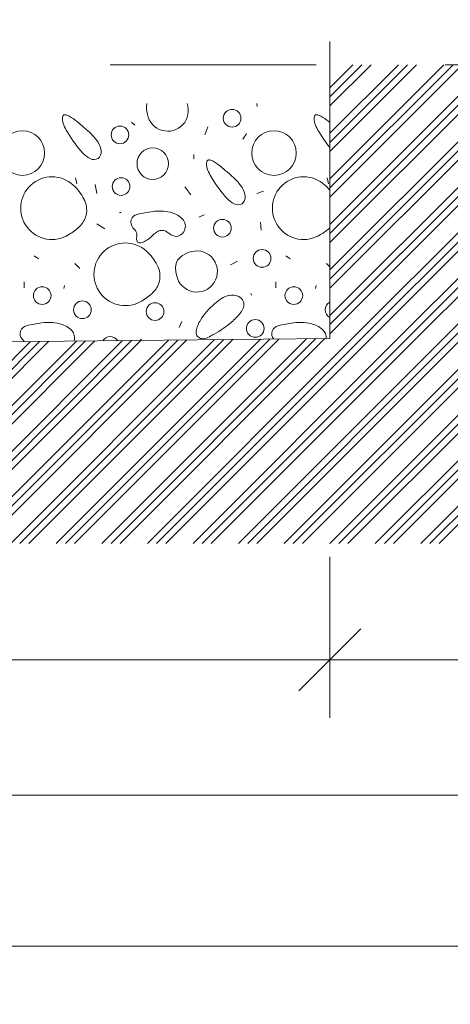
# Model space of a CAD drawing. Header units: millimetres. Extents: x -479461597 to -478645968, y -1101060132 to -1100898045.
# Tile 43 of 145: x -479160580 to -479158910, y -1101054669 to -1101050849. Entities that reach past the tile are written whole.
import ezdxf

# ---------------------------------------------------------------- set-up
doc = ezdxf.new("R2010")
doc.units = ezdxf.units.MM
doc.header["$MEASUREMENT"] = 0
doc.linetypes.add('Wipeout_Contour', pattern=[1000, 0, -1000])
doc.linetypes.add('Čárkovaná L', pattern=[1300, 800, -500])
doc.layers.add('Bourané_2D prvky - vyplně', color=7, linetype='Continuous')
doc.layers.add('Bourané_Kóty - SP', color=7, linetype='Continuous')
for name, color, linetype, lineweight, true_color in [('Bourané_2D prvky - vyplně_Pero_č.__40', 7, 'Continuous', 13, 0xc9ca94), ('Bourané_Konstrukce - základy výkop_Pero_č.__109', 7, 'Continuous', 13, 0x6da3d7), ('Bourané_Kóty - SP_Pero_č.__25', 7, 'Continuous', 13, 0x1a4f6e), ('Bourané_Kóty - SP_Pero_č.__45', 7, 'Continuous', 13, 0x1a4f6e), ('Bourané_Kóty - SP_Pero_č.__85', 7, 'Continuous', 13, 0x1a4f6e), ('Situace - terén HTU_Pero_č.__186', 7, 'Continuous', 20, 0x7b0011)]:
    doc.layers.add(name, color=color, linetype=linetype, lineweight=lineweight, true_color=true_color)
doc.layers.add('Legenda_Pero_č.__6', color=7, linetype='Continuous', lineweight=20)
doc.styles.add('GENERATED_STYLE_5', font='txt')
doc.dimstyles.new('GENERATED_STYLE__1', dxfattribs={"dimtxt": 275, "dimasz": 228, "dimexe": 0.18, "dimexo": 400, "dimgap": 0.09, "dimtad": 1, "dimtih": 1, "dimtoh": 1, "dimdec": 0, "dimzin": 0, "dimdsep": 46, "dimtxsty": 'GENERATED_STYLE_5', "dimblk": 'ARROWHEAD_6', "dimblk1": 'ARROWHEAD_6', "dimblk2": 'ARROWHEAD_6', "dimcen": 0.09, "dimclrd": 256, "dimclre": 256, "dimclrt": 256, "dimazin": 0, "dimtfac": 1, "dimtdec": 4, "dimtmove": 0, "dimatfit": 3, "dimfxl": 1, "dimtolj": 1, "dimtzin": 0, "dimarcsym": 0})
pattern_1 = [(45, (-479162629.75, -1101050723.36), (-88.38835, 88.38835), []), (45, (-479162647.43, -1101050705.68), (-88.38835, 88.38835), []), (45, (-479162665.1, -1101050688), (-88.38835, 88.38835), [])]

# ---------------------------------------------------------------- blocks, each defined once
blk = doc.blocks.new('*X11', base_point=(-479162629.7, -1101050723.4))
at = {"layer": 'Bourané_2D prvky - vyplně_Pero_č.__40', "color": 9, "linetype": 'Continuous', "lineweight": 13, "true_color": 0xc9ca94}
for p, q in [((-479159659, -1101051185.2), (-479159660.5, -1101051173.4)), ((-479160146.1, -1101051246), (-479160134.2, -1101051257.9)), ((-479159850, -1101051265), (-479159861.9, -1101051295.8)), ((-479159715, -1101051312.3), (-479159700.8, -1101051291)), ((-479159904.5, -1101051371.6), (-479159904.5, -1101051388.1)), ((-479160364, -1101051461.6), (-479160359.3, -1101051485.2)), ((-479159387.7, -1101051461.6), (-479159382.9, -1101051485.2)), ((-479160288.2, -1101051487.6), (-479160281.1, -1101051523.1)), ((-479159916.3, -1101051527.9), (-479159940, -1101051497.1)), ((-479159634, -1101051513.7), (-479159660.1, -1101051523.1)), ((-479160193.5, -1101051596.6), (-479160186.4, -1101051596.6)), ((-479159885.5, -1101051615.5), (-479159864.2, -1101051606)), ((-479160281.4, -1101051640.9), (-479160250.6, -1101051659.9)), ((-479159645.6, -1101051634.2), (-479159643.3, -1101051665)), ((-479160524.4, -1101051765.2), (-479160507.6, -1101051776)), ((-479159548.1, -1101051765.2), (-479159531.3, -1101051776)), ((-479160366.4, -1101051794.7), (-479160347.4, -1101051813.6)), ((-479159735.9, -1101051785.6), (-479159762, -1101051799.8)), ((-479159390, -1101051794.7), (-479159377.5, -1101051807.2)), ((-479160563, -1101051889.4), (-479160563, -1101051865.7)), ((-479160409, -1101051891.8), (-479160406.6, -1101051879.9)), ((-479159586.6, -1101051889.4), (-479159586.6, -1101051865.7)), ((-479159432.7, -1101051891.8), (-479159430.3, -1101051879.9)), ((-479159681.4, -1101051917.8), (-479159683.8, -1101051910.7)), ((-479159951.9, -1101052019.7), (-479159961.3, -1101052043.4)), ((-479160112.9, -1101052088.4), (-479160102.5, -1101052093))]:
    blk.add_line(p, q, dxfattribs=at)
for centre, radius in [((-479159756.3, -1101051231.1), 34.3), ((-479160570.1, -1101051366.1), 86.5), ((-479160191.3, -1101051295.5), 34.3), ((-479159593.8, -1101051366.1), 86.5), ((-479160064.1, -1101051407.1), 61.2), ((-479160187.1, -1101051495.9), 34.3), ((-479159794.1, -1101051657.6), 34.3), ((-479159640, -1101051775), 34.3), ((-479160493.2, -1101051919.3), 34.3), ((-479159516.9, -1101051919.3), 34.3), ((-479160337.1, -1101051974.2), 34.3), ((-479160055.4, -1101051981.2), 34.3), ((-479159666.5, -1101052046.7), 34.3)]:
    blk.add_circle(centre, radius, dxfattribs=at)
for centre, radius, start, end in [((-479160028.1, -1101051187.1), 60.4, 166.8265, 183.2347), ((-479159948.6, -1101051182.7), 140, 183.2095, 193.7302), ((-479160006, -1101051201.4), 79.9, 190.4282, 20.57), ((-479160379.5, -1101051232.8), 35.1, 166.9916, 187.7906), ((-479160334.6, -1101051228.6), 80.1, 186.4296, 206.157), ((-479160401.6, -1101051228), 12.4, 144.5812, 165.7924), ((-479160405.2, -1101051225.6), 8.15, 116.4425, 143.7464), ((-479160404.6, -1101051227.1), 9.77, 91.5878, 115.1953), ((-479160404.4, -1101051235.2), 17.9, 76.2622, 91.634), ((-479160411.9, -1101051263.6), 47.3, 60.0923, 75.5611), ((-479160489.6, -1101051399.7), 203.9, 49.777, 60.2392), ((-479160945.2, -1101051965.3), 930.2, 47.9748, 50.8493), ((-479159403.1, -1101051232.8), 35.1, 166.9916, 187.7906), ((-479159358.3, -1101051228.6), 80.1, 186.4296, 206.157), ((-479159425.3, -1101051228), 12.4, 144.5812, 165.7924), ((-479159428.8, -1101051225.6), 8.15, 116.4425, 143.7464), ((-479159428.3, -1101051227.1), 9.77, 91.5878, 115.1953), ((-479159428.1, -1101051235.2), 17.9, 76.2622, 91.634), ((-479159435.6, -1101051263.6), 47.3, 60.0923, 75.5611), ((-479159513.2, -1101051399.7), 203.9, 49.777, 60.2392), ((-479159968.9, -1101051965.3), 930.2, 50.5273, 50.8493), ((-479160200.3, -1101051161.8), 230.1, 206.3304, 213.6244), ((-479160463.6, -1101051449.8), 225.2, 33.8343, 51.1866), ((-479159223.9, -1101051161.8), 230.1, 206.3304, 213.6244), ((-479160003.4, -1101051061.3), 450.4, 210.4057, 222.5965), ((-479159027.1, -1101051061.3), 450.4, 210.4057, 218.9192), ((-479160343.5, -1101051367.9), 79.8, 6.3813, 32.9796), ((-479160294, -1101051362.6), 30, 305.4921, 6.9034), ((-479160261.6, -1101051299.2), 99.3, 222.3712, 243.0633), ((-479160292.3, -1101051360.1), 31.2, 242.6052, 300.2402), ((-479159843, -1101051403.5), 12.4, 144.5812, 165.7924), ((-479159846.5, -1101051401.2), 8.15, 116.4425, 143.7464), ((-479159846, -1101051402.7), 9.77, 91.5878, 115.1953), ((-479159845.8, -1101051410.8), 17.9, 76.2622, 91.634), ((-479159853.3, -1101051439.2), 47.3, 60.0923, 75.5611), ((-479159930.9, -1101051575.2), 203.9, 49.777, 60.2392), ((-479159820.8, -1101051408.4), 35.1, 166.9916, 187.7906), ((-479159776, -1101051404.2), 80.1, 186.4296, 206.157), ((-479160386.6, -1101052140.9), 930.2, 47.9748, 50.8493), ((-479160455, -1101051579.9), 121.6, 47.4454, 302.6151), ((-479159641.6, -1101051337.4), 230.1, 206.3304, 213.6244), ((-479159444.8, -1101051236.9), 450.4, 210.4057, 222.5965), ((-479159905, -1101051625.4), 225.2, 33.8343, 51.1866), ((-479159478.6, -1101051579.9), 121.6, 47.4454, 302.6151), ((-479160509.1, -1101051637.9), 201, 27.7394, 47.2569), ((-479159784.9, -1101051543.4), 79.8, 6.3813, 32.9796), ((-479159532.8, -1101051637.9), 201, 39.416, 47.2569), ((-479160413, -1101051587.6), 92.5, 347.7666, 27.8507), ((-479159703, -1101051474.8), 99.3, 222.3712, 243.0633), ((-479159735.4, -1101051538.2), 30, 305.4921, 6.9034), ((-479159733.6, -1101051535.7), 31.2, 242.6052, 300.2402), ((-479160415.7, -1101051582.2), 96.3, 314.7779, 344.9961), ((-479160117.4, -1101051634.7), 31.5, 102.3324, 221.6658), ((-479160009.2, -1101052066.7), 476.8, 96.6259, 103.9434), ((-479160037.7, -1101051772.1), 181.1, 76.9848, 98.4191), ((-479160026.1, -1101051711.3), 119.2, 60.5831, 75.8236), ((-479160000.8, -1101051668.9), 69.8, 37.6475, 61.5974), ((-479159978.1, -1101051650), 40.4, 327.0376, 36.1209), ((-479160488.9, -1101051508.6), 200.1, 299.8029, 314.8134), ((-479160207.2, -1101051722.1), 93.8, 36.3442, 45.0506), ((-479160155.7, -1101051684), 29.8, 9.2485, 36.0448), ((-479160026, -1101051705.3), 39.5, 96.3875, 125.8548), ((-479160028.7, -1101051697.5), 31.5, 62.2902, 93.1672), ((-479159512.6, -1101051508.6), 200.1, 299.8029, 312.4275), ((-479160081.8, -1101051697.1), 45.1, 172.1101, 189.0874), ((-479160177.7, -1101051684.4), 51.7, 352.8034, 5.8388), ((-479160111.4, -1101051701.6), 15.1, 189.971, 219.9454), ((-479160156.5, -1101051596.2), 128.1, 295.4669, 314.5735), ((-479159958.6, -1101051801.8), 157.3, 125.1766, 133.3696), ((-479160057.4, -1101051750.5), 91.8, 52.6959, 61.7729), ((-479159939.9, -1101051595.3), 102.9, 232.9934, 240.456), ((-479159973.3, -1101051653.7), 35.6, 240.8322, 267.0065), ((-479159974.9, -1101051653.5), 35.8, 269.5174, 328.7918), ((-479160170.7, -1101051836.5), 121.6, 47.4454, 302.6151), ((-479160115.1, -1101051704), 10.8, 222.4728, 257.5463), ((-479160113.7, -1101051696.4), 18.5, 258.5237, 281.5295), ((-479160117.6, -1101051674.8), 40.5, 280.7953, 293.5363), ((-479160224.9, -1101051894.5), 201, 27.7394, 47.2569), ((-479159893.3, -1101051825.7), 79.9, 190.4282, 104.6294), ((-479159918.7, -1101051813.1), 57.9, 120.7918, 156.6671), ((-479159876.2, -1101051883.8), 140.5, 105.3821, 120.9077), ((-479160128.8, -1101051844.2), 92.5, 347.7666, 27.8507), ((-479159915.4, -1101051811.4), 60.4, 159.3574, 183.2347), ((-479159835.9, -1101051807), 140, 183.2095, 193.7302), ((-479160131.4, -1101051838.9), 96.3, 314.7779, 344.9961), ((-479160204.6, -1101051765.3), 200.1, 299.8029, 314.8134), ((-479159685.5, -1101052104.6), 207.1, 122.8427, 132.3696), ((-479159750.8, -1101052003.2), 86.5, 100.496, 122.8825), ((-479159755.5, -1101051977.6), 60.4, 68.6646, 100.5486), ((-479159746.7, -1101051955.3), 36.5, 19.3509, 68.7902), ((-479159658.5, -1101052150.7), 259.5, 129.9016, 148.2696), ((-479159777.5, -1101051943.1), 68.8, 321.4678, 341.1053), ((-479159746.9, -1101051954.1), 36.2, 341.8983, 17.4009), ((-479159360.8, -1101051974.2), 34.3, 119.3062, 240.6938), ((-479159920.7, -1101051831.3), 250.4, 310.4067, 321.8671), ((-479160547.2, -1101052067), 31.5, 102.3324, 221.6658), ((-479160439.1, -1101052499), 476.8, 96.6259, 103.9434), ((-479160467.6, -1101052204.4), 181.1, 76.9848, 98.4191), ((-479160449.2, -1101052126.7), 101.2, 48.7194, 77.2156), ((-479159788.8, -1101052072.5), 107.6, 147.1941, 171.5945), ((-479160021.3, -1101051711.1), 407.2, 298.7034, 310.2276), ((-479159570.9, -1101052067), 31.5, 102.3324, 221.5493), ((-479159462.8, -1101052499), 476.8, 96.6259, 103.9434), ((-479159491.3, -1101052204.4), 181.1, 76.9848, 98.4191), ((-479159472.9, -1101052126.7), 101.2, 48.7194, 77.2156), ((-479160410.2, -1101052082.9), 42.5, 349.4857, 49.2414), ((-479160229.4, -1101052112.7), 34.3, 33.0935, 148.0524), ((-479159864.1, -1101052061.4), 31.5, 171.5409, 204.3302), ((-479159873.4, -1101052063.8), 22.1, 208.5693, 254.5479), ((-479159869.5, -1101052048.9), 37.6, 254.8791, 291.2132), ((-479159903.5, -1101051960.6), 132.1, 291.1304, 302.0672), ((-479158340.9, -1101054644), 2973.1, 119.9631, 120.1316), ((-479159433.9, -1101052082.9), 42.5, 355.9441, 49.2414), ((-479160640.7, -1101052157.6), 98.6, 37.47, 44.9083), ((-479160406.3, -1101052083.3), 38.7, 341.3242, 349.044)]:
    blk.add_arc(centre, radius, start, end, dxfattribs=at)
blk = doc.blocks.new('výplň_1_2', base_point=(-479162629.7, -1101050723.4))
at = {"color": 254, "linetype": 'Wipeout_Contour', "lineweight": 0, "ltscale": 19212835833.5994}
blk.add_wipeout([(-479190180.3, -1101051973.3), (-479187635.7, -1101052051.1), (-479187534.4, -1101052419.4), (-479187301.9, -1101052419.4), (-479187215.9, -1101052173.6), (-479174655, -1101051973.2), (-479161179.3, -1101052108), (-479161076.7, -1101052481), (-479160782.4, -1101052481), (-479160677.3, -1101052098.7), (-479159377.5, -1101052085.7), (-479159377.5, -1101051173.4), (-479187977.8, -1101051173.4), (-479187977.8, -1101051531.3), (-479187619.3, -1101051889.8), (-479190178.2, -1101051889.8)], dxfattribs=at).dxf.layer = 'Bourané_2D prvky - vyplně'
at = {"layer": 'Bourané_2D prvky - vyplně_Pero_č.__40', "color": 9, "linetype": 'Continuous', "lineweight": 13, "true_color": 0xc9ca94}
blk.add_blockref('*X11', (-479162629.7, -1101050723.4), dxfattribs=at)
blk = doc.blocks.new('*D35', base_point=(-479162629.7, -1101050723.4))
at = {"layer": 'Bourané_Kóty - SP_Pero_č.__45', "color": 146, "linetype": 'Continuous', "lineweight": 13, "true_color": 0x1a4f6e}
for p, q in [((-479190009.8, -1101053737.6), (-479190249.8, -1101053977.6)), ((-479148478.4, -1101053977.6), (-479148238.4, -1101053737.6))]:
    blk.add_line(p, q, dxfattribs=at)
at = {"layer": 'Bourané_Kóty - SP_Pero_č.__85', "color": 146, "linetype": 'Continuous', "lineweight": 13, "true_color": 0x1a4f6e}
for p, q in [((-479190129.8, -1101054082.6), (-479190129.8, -1101053457.6)), ((-479148358.4, -1101054082.6), (-479148358.4, -1101053457.6)), ((-479190309.8, -1101053857.6), (-479190129.8, -1101053857.6)), ((-479190129.8, -1101053857.6), (-479148358.4, -1101053857.6)), ((-479148358.4, -1101053857.6), (-479148178.4, -1101053857.6))]:
    blk.add_line(p, q, dxfattribs=at)
at = {"layer": 'Bourané_Kóty - SP_Pero_č.__25', "color": 146, "lineweight": 13, "true_color": 0x1a4f6e, "insert": (-479169728.1, -1101053802.6), "char_height": 275, "attachment_point": 7, "style": 'GENERATED_STYLE_5'}
blk.add_mtext('\\A1;{\\pql;\\fArial Narrow|b0|i0|c238|p34;41\xa0771}', dxfattribs=at)
blk = doc.blocks.new('ARROWHEAD_6')
at = {"color": 0, "linetype": 'Continuous', "lineweight": 0}
for p, q in [((-0.5, -0.5), (0.5, 0.5)), ((0, 0), (-1, 0))]:
    blk.add_line(p, q, dxfattribs=at)
blk = doc.blocks.new('*D43', base_point=(-479162629.7, -1101050723.4))
at = {"layer": 'Bourané_Kóty - SP_Pero_č.__45', "color": 146, "linetype": 'Continuous', "lineweight": 13, "true_color": 0x1a4f6e}
for p, q in [((-479168709.7, -1101054324.1), (-479168949.7, -1101054564.1)), ((-479162509.8, -1101054324.1), (-479162749.8, -1101054564.1))]:
    blk.add_line(p, q, dxfattribs=at)
at = {"layer": 'Bourané_Kóty - SP_Pero_č.__85', "color": 146, "linetype": 'Continuous', "lineweight": 13, "true_color": 0x1a4f6e}
for p, q in [((-479162629.8, -1101054669.1), (-479162629.8, -1101054044.1)), ((-479168829.7, -1101054444.1), (-479162629.8, -1101054444.1)), ((-479162629.8, -1101054444.1), (-479148358.4, -1101054444.1))]:
    blk.add_line(p, q, dxfattribs=at)
at = {"layer": 'Bourané_Kóty - SP_Pero_č.__25', "color": 146, "lineweight": 13, "true_color": 0x1a4f6e, "insert": (-479166125.8, -1101054389.1), "char_height": 275, "attachment_point": 7, "style": 'GENERATED_STYLE_5'}
blk.add_mtext('\\A1;{\\pql;\\fArial Narrow|b0|i0|c238|p34;6\xa0200}', dxfattribs=at)
blk = doc.blocks.new('*D44', base_point=(-479162629.7, -1101050723.4))
at = {"layer": 'Bourané_Kóty - SP_Pero_č.__45', "color": 146, "linetype": 'Continuous', "lineweight": 13, "true_color": 0x1a4f6e}
for p, q in [((-479162509.8, -1101054324.1), (-479162749.8, -1101054564.1)), ((-479148478.4, -1101054564.1), (-479148238.4, -1101054324.1))]:
    blk.add_line(p, q, dxfattribs=at)
at = {"layer": 'Bourané_Kóty - SP_Pero_č.__85', "color": 146, "linetype": 'Continuous', "lineweight": 13, "true_color": 0x1a4f6e}
for p, q in [((-479148358.4, -1101054669.1), (-479148358.4, -1101054044.1)), ((-479162629.8, -1101054444.1), (-479148358.4, -1101054444.1)), ((-479148358.4, -1101054444.1), (-479148178.4, -1101054444.1))]:
    blk.add_line(p, q, dxfattribs=at)
at = {"layer": 'Bourané_Kóty - SP_Pero_č.__25', "color": 146, "lineweight": 13, "true_color": 0x1a4f6e, "insert": (-479155978.1, -1101054389.1), "char_height": 275, "attachment_point": 7, "style": 'GENERATED_STYLE_5'}
blk.add_mtext('\\A1;{\\pql;\\fArial Narrow|b0|i0|c238|p34;14\xa0271}', dxfattribs=at)
blk = doc.blocks.new('*D46', base_point=(-479162629.7, -1101050723.4))
at = {"layer": 'Bourané_Kóty - SP_Pero_č.__45', "color": 146, "linetype": 'Continuous', "lineweight": 13, "true_color": 0x1a4f6e}
for p, q in [((-479190009.8, -1101053212.2), (-479190249.8, -1101053452.2)), ((-479159257.5, -1101053212.2), (-479159497.5, -1101053452.2))]:
    blk.add_line(p, q, dxfattribs=at)
at = {"layer": 'Bourané_Kóty - SP_Pero_č.__85', "color": 146, "linetype": 'Continuous', "lineweight": 13, "true_color": 0x1a4f6e}
for p, q in [((-479190129.8, -1101053557.2), (-479190129.8, -1101052932.2)), ((-479159377.5, -1101053557.2), (-479159377.5, -1101052932.2)), ((-479190129.8, -1101053332.2), (-479159377.5, -1101053332.2))]:
    blk.add_line(p, q, dxfattribs=at)
at = {"layer": 'Bourané_Kóty - SP_Pero_č.__25', "color": 146, "lineweight": 13, "true_color": 0x1a4f6e, "insert": (-479175237.7, -1101053277.2), "char_height": 275, "attachment_point": 7, "style": 'GENERATED_STYLE_5'}
blk.add_mtext('\\A1;{\\pql;\\fArial Narrow|b0|i0|c238|p34;30\xa0752}', dxfattribs=at)
blk = doc.blocks.new('*D47', base_point=(-479162629.7, -1101050723.4))
at = {"layer": 'Bourané_Kóty - SP_Pero_č.__45', "color": 146, "linetype": 'Continuous', "lineweight": 13, "true_color": 0x1a4f6e}
for p, q in [((-479159257.5, -1101053212.2), (-479159497.5, -1101053452.2)), ((-479148478.4, -1101053452.2), (-479148238.4, -1101053212.2))]:
    blk.add_line(p, q, dxfattribs=at)
at = {"layer": 'Bourané_Kóty - SP_Pero_č.__85', "color": 146, "linetype": 'Continuous', "lineweight": 13, "true_color": 0x1a4f6e}
for p, q in [((-479148358.4, -1101053557.2), (-479148358.4, -1101052932.2)), ((-479159377.5, -1101053332.2), (-479148358.4, -1101053332.2)), ((-479148358.4, -1101053332.2), (-479148178.4, -1101053332.2))]:
    blk.add_line(p, q, dxfattribs=at)
at = {"layer": 'Bourané_Kóty - SP_Pero_č.__25', "color": 146, "lineweight": 13, "true_color": 0x1a4f6e, "insert": (-479154352, -1101053277.2), "char_height": 275, "attachment_point": 7, "style": 'GENERATED_STYLE_5'}
blk.add_mtext('\\A1;{\\pql;\\fArial Narrow|b0|i0|c238|p34;11\xa0019}', dxfattribs=at)

msp = doc.modelspace()

# ---------------------------------------------------------------- block references
at = {"layer": 'Bourané_2D prvky - vyplně_Pero_č.__40', "color": 9, "linetype": 'Continuous', "lineweight": 13, "true_color": 0xc9ca94}
msp.add_blockref('výplň_1_2', (-479162629.7, -1101050723.4), dxfattribs=at)

# ---------------------------------------------------------------- dimensions: what is measured, and where the dimension line sits
at = {"layer": 'Bourané_Kóty - SP', "color": 146, "linetype": 'Continuous', "lineweight": 13, "true_color": 0x1a4f6e}
dim = msp.add_linear_dim(base=(-479162629.8, -1101054444.1), p1=(-479168829.7, -1101054112.8), p2=(-479162629.8, -1101054123.3), dimstyle='GENERATED_STYLE__1', dxfattribs=at)
dim.commit()
dim.dimension.update_dxf_attribs({"geometry": '*D43', "text_midpoint": (-479165653.4, -1101054251.6), "dimtype": 160})

# ---------------------------------------------------------------- next in the draw order: wipeouts: each hides what was drawn before it
at = {"color": 254, "linetype": 'Wipeout_Contour', "lineweight": 0, "ltscale": 22815239324.08686}
msp.add_wipeout([(-479191249.1, -1101049424.9), (-479191950.7, -1101049418.9), (-479191950.5, -1101052882.9), (-479148371.7, -1101052879.8), (-479148371.7, -1101051975.7), (-479159539.8, -1101052087.3), (-479160677.3, -1101052098.7), (-479160782.4, -1101052481), (-479161076.7, -1101052481), (-479161179.3, -1101052108), (-479174655, -1101051973.2), (-479187215.9, -1101052173.6), (-479187283.5, -1101052419.4), (-479187557.1, -1101052419.4), (-479187658.6, -1101052050.4), (-479190180.3, -1101051973.3), (-479190177.8, -1101051723.4), (-479190727.8, -1101051723.4), (-479190727.8, -1101050169.3)], dxfattribs=at).dxf.layer = 'Bourané_2D prvky - vyplně'

# ---------------------------------------------------------------- next in the draw order: hatches: boundary and pattern name
at = {"layer": 'Bourané_2D prvky - vyplně_Pero_č.__40', "linetype": 'Continuous', "lineweight": 13, "true_color": 0xc9ca94}
h = msp.add_hatch(dxfattribs=at)
h.set_pattern_fill('Zemina___původní_0002', color=9, style=0, pattern_type=2)
h.set_pattern_definition(pattern_1)
h.paths.add_polyline_path([(-479191249.1, -1101049424.9), (-479191950.7, -1101049418.9), (-479191950.5, -1101052882.9), (-479148371.7, -1101052879.8), (-479148371.7, -1101051975.7), (-479159539.8, -1101052087.3), (-479160677.3, -1101052098.7), (-479160782.4, -1101052481), (-479161076.7, -1101052481), (-479161179.3, -1101052108), (-479174655, -1101051973.2), (-479187215.9, -1101052173.6), (-479187283.5, -1101052419.4), (-479187557.1, -1101052419.4), (-479187658.6, -1101052050.4), (-479190180.3, -1101051973.3), (-479190177.8, -1101051723.4), (-479190727.8, -1101051723.4), (-479190727.8, -1101050169.3)])

# ---------------------------------------------------------------- next in the draw order: wipeouts: each hides what was drawn before it
at = {"color": 254, "linetype": 'Wipeout_Contour', "lineweight": 0, "ltscale": 4803170454.07924}
msp.add_wipeout([(-479159377.5, -1101052085.7), (-479148371.7, -1101051975.7), (-479148371.7, -1101051023.4), (-479159377.5, -1101051023.4)], dxfattribs=at).dxf.layer = 'Bourané_2D prvky - vyplně'

# ---------------------------------------------------------------- next in the draw order: hatches: boundary and pattern name
at = {"layer": 'Bourané_2D prvky - vyplně_Pero_č.__40', "linetype": 'Continuous', "lineweight": 13, "true_color": 0xc9ca94}
h = msp.add_hatch(dxfattribs=at)
h.set_pattern_fill('Zemina___původní_0002', color=9, style=0, pattern_type=2)
h.set_pattern_definition(pattern_1)
h.paths.add_polyline_path([(-479159377.5, -1101052085.7), (-479148371.7, -1101051975.7), (-479148371.7, -1101051023.4), (-479159377.5, -1101051023.4)])

# ---------------------------------------------------------------- next in the draw order: linework, layer by layer
at = {"layer": 'Bourané_Konstrukce - základy výkop_Pero_č.__109', "color": 153, "linetype": 'Continuous', "lineweight": 13, "true_color": 0x6da3d7}
for p, q in [((-479159377.5, -1101052085.7), (-479159377.5, -1101050933.4)), ((-479160677.3, -1101052098.7), (-479159377.5, -1101052085.7))]:
    msp.add_line(p, q, dxfattribs=at)
at = {"layer": 'Situace - terén HTU_Pero_č.__186', "color": 246, "linetype": 'Čárkovaná L', "lineweight": 20, "true_color": 0x7b0011}
msp.add_line((-479190129.8, -1101051023.4), (-479148358.4, -1101051023.4), dxfattribs=at)

# ---------------------------------------------------------------- next in the draw order: texts
at = {"layer": 'Legenda_Pero_č.__6', "color": 7, "linetype": 'Continuous', "lineweight": 20, "insert": (-479168017.2, -1101046981.5), "char_height": 250, "attachment_point": 1, "style": 'GENERATED_STYLE_5'}
msp.add_mtext('\\A1;{\\pql;\\pt623.517,1624.39,2632.63,14911.4,16319.1,17048.7;\\fArial Narrow|b0|i0|c238|p34;^I^I^I^I^I^I^I^I^I^I^I^I\\P\\pql;\\pt623.517,1624.39,2632.63,14911.4,16319.1,17048.7;\\fArial Narrow|b0|i0|c238|p34;^IDRENÁŽNÍ VRSTVA Z DRCENÉHO KAMENIVA FR.0/32 (0-63)  TL.cca 800- 1000 mm^I\\P\\pql;\\pt1257.35,2110.82,11941.2,13073.2,13654;\\fArial Narrow|b0|i0|c238|p34;       ^IHUTNĚNA PO VRSTVÁCH NA ÚNOSNOST  E\\fArial Narrow|b0|i0|c238|p34;\\A1{\\H.66x;\\S ^ def2;}\\fArial Narrow|b0|i0|c238|p34; = >80 MPa, E\\fArial Narrow|b0|i0|c238|p34;\\A1{\\H.66x;\\S ^ def;}\\fArial Narrow|b0|i0|c238|p34;/E\\fArial Narrow|b0|i0|c238|p34;\\A1{\\H.66x;\\S ^ def1;}\\fArial Narrow|b0|i0|c238|p34;<2,5\\P\\pql;\\pt623.517,1624.39,2632.63,14911.4,16319.1,17048.7;\\fArial Narrow|b0|i0|c238|p34;^ISEPARAČNÍ NETKANÁ  GEOTEXTÍLIE 300 g/m2\\fArial Narrow|b0|i0|c238|p34;^I^I^I^I\\P\\pql;\\pt623.517,1624.39,2632.63,14911.4,16319.1,17048.7;\\fArial Narrow|b0|i0|c238|p34;^ISTÁVAJÍCÍ TERÉN PŘEHUTNĚNÝ POJEZDEM HLADKÉHO VÁLCE\\P\\pql;\\pt1257.35,2110.82,11941.2,13073.2,13654;\\fArial Narrow|b0|i0|c238|p34;^INA ÚNOSNOST  E\\fArial Narrow|b0|i0|c238|p34;\\A1{\\H.66x;\\S ^ def2;}\\fArial Narrow|b0|i0|c238|p34; = >\\fArial Narrow|b0|i0|c238|p34;15\\fArial Narrow|b0|i0|c238|p34; MPa, \\fArial Narrow|b0|i0|c238|p34;E\\fArial Narrow|b0|i0|c238|p34;\\A1{\\H.66x;\\S ^ def;}\\fArial Narrow|b0|i0|c238|p34;/E\\fArial Narrow|b0|i0|c238|p34;\\A1{\\H.66x;\\S ^ def1;}\\fArial Narrow|b0|i0|c238|p34;<2,5^I\\fArial Narrow|b0|i0|c238|p34;^I^I^I^I^I\\P\\pql;\\fArial Narrow|b0|i0|c238|p34;}', dxfattribs=at)

# ---------------------------------------------------------------- next in the draw order: dimensions: what is measured, and where the dimension line sits
at = {"layer": 'Bourané_Kóty - SP', "color": 146, "linetype": 'Continuous', "lineweight": 13, "true_color": 0x1a4f6e}
for base, p1, p2, picture, middle in [((-479148358.4, -1101053857.6), (-479190129.8, -1101051023.4), (-479148358.4, -1101051023.4), '*D35', (-479169150.9, -1101053665.1)), ((-479159377.5, -1101053332.2), (-479190129.8, -1101051023.4), (-479159377.5, -1101052085.7), '*D46', (-479174660.5, -1101053139.7)), ((-479148358.4, -1101054444.1), (-479162629.8, -1101054123.3), (-479148358.4, -1101051023.4), '*D44', (-479155400.9, -1101054251.6)), ((-479148358.4, -1101053332.2), (-479159377.5, -1101052085.7), (-479148358.4, -1101051023.4), '*D47', (-479153774.8, -1101053139.7))]:
    dim = msp.add_linear_dim(base=base, p1=p1, p2=p2, dimstyle='GENERATED_STYLE__1', dxfattribs=at)
    dim.commit()
    dim.dimension.update_dxf_attribs({"geometry": picture, "text_midpoint": middle, "dimtype": 160})

doc.saveas('drawing.dxf')
